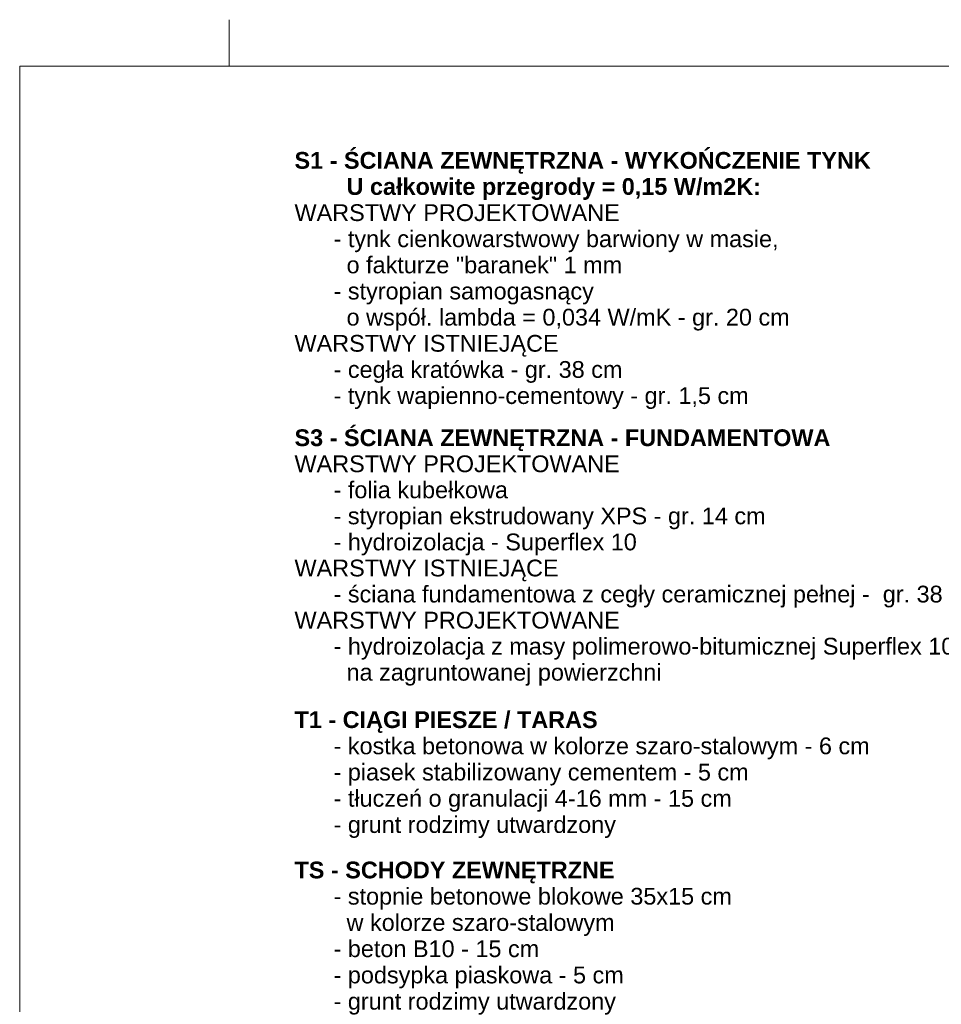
# Model space of a CAD drawing. Extents: x -366324 to -207045, y 68808 to 138616.
# Tile 5 of 170: x -366324 to -356428, y 87685 to 98258. Entities that reach past the tile are written whole.
import ezdxf

# ---------------------------------------------------------------- set-up
doc = ezdxf.new("R2010")
doc.units = 0
doc.header["$MEASUREMENT"] = 0
for name, color, linetype, lineweight in [('Arch opisy_Nr_Pióra__1', 7, 'Continuous', 25), ('Arch opisy_Nr_Pióra__21', 7, 'Continuous', 9), ('ARCH TABELA_Nr_Pióra__21', 7, 'Continuous', 9)]:
    doc.layers.add(name, color=color, linetype=linetype, lineweight=lineweight)
doc.styles.add('GENERATED_STYLE_4', font='txt')

msp = doc.modelspace()

# ---------------------------------------------------------------- linework, layer by layer
at = {"layer": 'ARCH TABELA_Nr_Pióra__21', "linetype": 'Continuous'}
for p, q in [((-364074.3, 97758.4), (-364074.3, 98258.4)), ((-364074.3, 97758.4), (-364074.3, 98258.4)), ((-366324.3, 97758.4), (-366324.3, 69308.4)), ((-366324.3, 97758.4), (-325574.3, 97758.4))]:
    msp.add_line(p, q, dxfattribs=at)

# ---------------------------------------------------------------- texts
at = {"layer": 'Arch opisy_Nr_Pióra__1', "linetype": 'Continuous', "char_height": 180, "attachment_point": 1, "style": 'GENERATED_STYLE_4'}
for s, insert, width, line_spacing_factor in [('\\A1;{\\fArial|b1|i0|c0|p38;S1 - ŚCIANA ZEWNĘTRZNA - WYKOŃCZENIE TYNK \\P        U całkowite przegrody = 0,15 W/m2K:\\P\\fArial|b0|i0|c0|p38;WARSTWY PROJEKTOWANE\\P      - tynk cienkowarstwowy barwiony w masie, \\P        o fakturze "baranek" 1 mm \\P      - styropian samogasnący\\P        o współ. lambda = 0,034 W/mK - gr. 20 cm\\PWARSTWY ISTNIEJĄCE\\P      - cegła kratówka - gr. 38 cm\\P      - tynk wapienno-cementowy - gr. 1,5 cm }', (-363373.4, 96837.6), 7696.464, 0.935374), ('\\A1;{\\fArial|b1|i0|c0|p38;S3 - ŚCIANA ZEWNĘTRZNA - FUNDAMENTOWA \\P\\fArial|b0|i0|c0|p38;WARSTWY PROJEKTOWANE\\P      - folia kubełkowa\\P      - styropian ekstrudowany XPS - gr. 14 cm\\P      - hydroizolacja - Superflex 10\\PWARSTWY ISTNIEJĄCE\\P      - ściana fundamentowa z cegły ceramicznej pełnej -  gr. 38 cm\\PWARSTWY PROJEKTOWANE\\P      - hydroizolacja z masy polimerowo-bitumicznej Superflex 10\\P        na zagruntowanej powierzchni}', (-363373.4, 93859.1), 8774.906, 0.93266)]:
    msp.add_mtext(s, dxfattribs=dict(at, insert=insert, width=width, line_spacing_factor=line_spacing_factor))
at = {"layer": 'Arch opisy_Nr_Pióra__21', "linetype": 'Continuous', "char_height": 180, "width": 6605.271, "attachment_point": 1, "style": 'GENERATED_STYLE_4'}
for s, insert, line_spacing_factor in [('\\A1;{\\fArial|b1|i0|c0|p38;T1 - CIĄGI PIESZE / TARAS\\P\\fArial|b0|i0|c0|p38;      - kostka betonowa w kolorze szaro-stalowym - 6 cm\\P      - piasek stabilizowany cementem - 5 cm \\P      - tłuczeń o granulacji 4-16 mm - 15 cm\\P      - grunt rodzimy utwardzony}', (-363373.4, 90831.5), 0.938633), ('\\A1;{\\fArial|b1|i0|c0|p38;TS - SCHODY ZEWNĘTRZNE\\P\\fArial|b0|i0|c0|p38;      - stopnie betonowe blokowe 35x15 cm\\P        w kolorze szaro-stalowym\\P      - beton B10 - 15 cm \\P      - podsypka piaskowa - 5 cm\\P      - grunt rodzimy utwardzony}', (-363373.4, 89217.2), 0.939587)]:
    msp.add_mtext(s, dxfattribs=dict(at, insert=insert, line_spacing_factor=line_spacing_factor))

doc.saveas('drawing.dxf')
